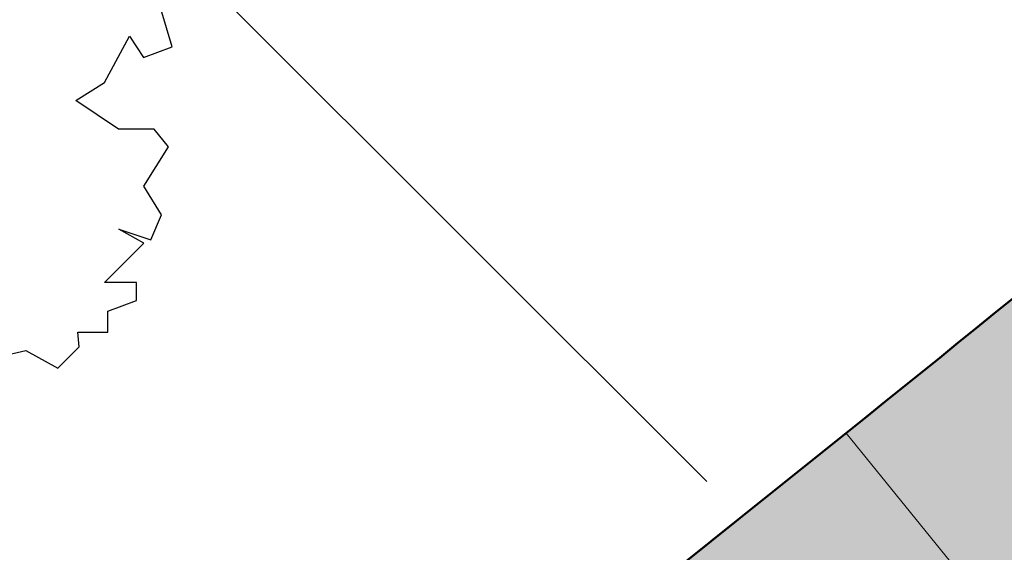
# Model space of a CAD drawing. Header units: metres. Extents: x -3 to 311477, y 0 to 754107.
# Tile 37 of 82: x 155440 to 155457, y 376433 to 376442. Entities that reach past the tile are written whole.
import ezdxf

# ---------------------------------------------------------------- set-up
doc = ezdxf.new("R2010")
doc.units = ezdxf.units.M
doc.linetypes.add('ACAD_ISO05W100', pattern=[33, 24, -3, 0, -3, 0, -3])
doc.linetypes.add('CENTER', pattern=[2, 1.25, -0.25, 0.25, -0.25])
doc.layers.add('Meest waarschijnlijk tracé', color=150, linetype='Continuous', lineweight=18, true_color=0x007fff)
doc.layers.add('Wandelpad', color=30, linetype='ACAD_ISO05W100', lineweight=13, true_color=0xff7f00)
for name, color, linetype, true_color in [('N-KLEUR_talud', 7, 'Continuous', 0xa57500), ('N-XX-GR-KRAP-BEEK-BEGELEIDEND-BOS-G', 7, 'Continuous', 0x296524), ('Onderhoudspad hatch', 7, 'Continuous', 0x964b00), ('Z_ZZZ_WERKGRENS', 5, 'CENTER', 0x0000ff)]:
    doc.layers.add(name, color=color, linetype=linetype, true_color=true_color)
for name, color, linetype, lineweight in [('N-WE-GW-TALUD-GD', 90, 'Continuous', 50), ('N-XX-GW-GROND_STEEN-WERK-A-2000', 7, 'Continuous', 18), ('N-XX-GW-TALUDARCERING-S', 90, 'Continuous', 25), ('N-XX-GW-TALUDARCERING_LANG-G', 90, 'Continuous', 18)]:
    doc.layers.add(name, color=color, linetype=linetype, lineweight=lineweight)
pattern_1 = [(135, (0, 0), (-7.071067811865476, -7.071067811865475), [])]

# ---------------------------------------------------------------- blocks, each defined once
blk = doc.blocks.new('SGR-BOOM_06')
at = {"linetype": 'Continuous', "flags": 128}
blk.add_lwpolyline([(2.697926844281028, 3.519936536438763), (2.530031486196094, 3.938911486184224), (2.197017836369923, 4.064448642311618), (1.94450365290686, 4.524361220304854), (1.273022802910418, 4.692183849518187), (0.8554126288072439, 4.524288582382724), (1.107912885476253, 4.273186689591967), (1.064270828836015, 3.811889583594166), (0.2276521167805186, 3.979701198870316), (0.3518243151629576, 4.315444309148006), (0.1839317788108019, 4.692111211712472), (-0.1504327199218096, 4.608837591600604), (-0.4861730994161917, 4.692066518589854), (-1.154910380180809, 4.649713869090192), (-1.490634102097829, 4.483188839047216), (-1.95193375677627, 4.56504461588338), (-2.538756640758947, 4.105076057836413), (-2.119756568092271, 3.896293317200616), (-1.994180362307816, 3.643818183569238), (-1.575180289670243, 3.435035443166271), (-1.994130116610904, 2.890461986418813), (-2.538667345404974, 2.766231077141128), (-2.915367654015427, 3.099211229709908), (-2.619546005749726, 3.216664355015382), (-2.873110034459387, 3.855299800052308), (-3.627802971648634, 3.434898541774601), (-4.004453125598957, 3.015887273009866), (-3.794266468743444, 2.84803387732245), (-4.004419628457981, 2.513649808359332), (-4.424759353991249, 2.345754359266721), (-4.716801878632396, 2.05367287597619), (-5.01017267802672, 1.214316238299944), (-3.88011881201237, 0.9209648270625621), (-3.712226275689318, 0.5442979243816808), (-4.004271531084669, 0.2931597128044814), (-4.506508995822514, 0.2931262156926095), (-4.602327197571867, 0.5555981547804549), (-5.093368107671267, 0.3763383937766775), (-4.757596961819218, -0.1681847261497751), (-4.925450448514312, -0.3770066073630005), (-4.716628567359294, -0.544860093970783), (-4.88446521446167, -1.006165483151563), (-4.532341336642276, -1.182198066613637), (-4.716561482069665, -1.550699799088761), (-4.424496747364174, -1.591623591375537), (-4.292786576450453, -1.70719043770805), (-4.61907625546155, -2.106831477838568), (-3.920821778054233, -2.682045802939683), (-3.668355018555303, -2.430910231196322), (-3.459575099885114, -1.969602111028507), (-3.627456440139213, -1.760802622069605), (-3.418684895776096, -1.173935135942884), (-3.123882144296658, -1.341782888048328), (-2.788119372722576, -1.760746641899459), (-2.496040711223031, -2.010481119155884), (-2.788049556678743, -2.807529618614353), (-3.418567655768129, -2.931766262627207), (-3.668290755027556, -3.394441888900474), (-3.332530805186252, -3.771097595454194), (-2.831649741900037, -3.896623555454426), (-2.768861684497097, -4.022178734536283), (-2.70607362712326, -4.147733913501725), (-2.328058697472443, -3.728722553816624), (-1.825821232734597, -3.728689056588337), (-1.574691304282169, -3.89653972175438), (-1.698860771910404, -4.27322610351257), (-1.6988383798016, -4.608960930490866), (-1.154284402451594, -4.735848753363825), (-0.6097418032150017, -4.692139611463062), (-0.4855303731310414, -4.944614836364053), (-0.2330665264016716, -4.64980644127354), (0.1012924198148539, -4.483281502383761), (-0.05880460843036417, -4.006538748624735), (0.2691206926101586, -3.89641674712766), (0.7727313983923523, -4.023307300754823), (0.8560217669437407, -4.608790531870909), (1.149445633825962, -4.565098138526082), (1.441519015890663, -4.735675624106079), (2.070647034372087, -4.232031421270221), (2.365446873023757, -4.356206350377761), (2.321760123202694, -4.14739857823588), (2.657483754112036, -3.979508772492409), (2.406348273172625, -3.728406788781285), (2.112915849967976, -3.643810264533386), (2.574182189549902, -3.226158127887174), (2.615108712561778, -2.975036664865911), (3.159645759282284, -2.848076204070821), (3.537702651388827, -3.058226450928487), (3.787439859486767, -2.807091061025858), (3.770391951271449, -2.632754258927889), (4.123163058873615, -2.632730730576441), (4.123146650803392, -2.386717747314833), (4.458873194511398, -2.262500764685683), (4.458859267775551, -2.05369007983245), (4.082181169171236, -2.05371520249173), (4.543444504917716, -1.591025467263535), (4.250006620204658, -1.424542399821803), (4.626693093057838, -1.550076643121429), (4.752232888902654, -1.256641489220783), (4.54339981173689, -0.9209205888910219), (4.835431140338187, -0.4609716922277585), (4.667549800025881, -0.2521722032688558), (4.249928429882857, -0.2522000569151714), (3.746303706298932, 0.08486595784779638), (4.082024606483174, 0.2936990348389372), (4.375415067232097, 0.8382641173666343), (4.543299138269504, 0.5885213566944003), (4.876296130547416, 0.7127381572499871), (4.667437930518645, 1.425137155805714), (4.711079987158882, 1.886434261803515), (4.499534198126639, 1.969671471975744), (4.163754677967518, 2.639753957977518), (3.828442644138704, 3.012677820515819), (3.373874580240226, 2.603955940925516), (3.662895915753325, 2.430909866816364), (3.914056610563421, 1.801765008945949), (3.537384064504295, 1.718488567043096), (3.327180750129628, 2.136095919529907), (2.991451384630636, 2.054186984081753), (2.657064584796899, 2.305283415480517), (2.238064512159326, 2.514066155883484), (2.446864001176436, 2.681947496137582), (2.321287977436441, 2.931693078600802), (2.530081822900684, 3.184190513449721), (2.865825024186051, 3.05865353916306), (3.159240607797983, 3.226540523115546)], close=True, dxfattribs=at)
blk.add_circle((0, 0), 0.15)
blk = doc.blocks.new('*U27')
at = {"layer": 'N-XX-GW-TALUDARCERING_LANG-G'}
blk.add_line((155456.913862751, 376431.5416513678), (155454.3955293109, 376434.6415274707), dxfattribs=at)

msp = doc.modelspace()

# ---------------------------------------------------------------- hatches: boundary and pattern name
at = {"layer": 'N-KLEUR_talud'}
h = msp.add_hatch(color=256, dxfattribs=at)
h.dxf.hatch_style = 1
edge = h.paths.add_edge_path()
edge.add_line((155678.8771100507, 377006.8022137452), (155680.0307593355, 377006.9643198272))
edge.add_arc((155680.1699082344, 377005.9740483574), 0.9999999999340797, 14.194605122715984, 97.99859969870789, ccw=False)
edge.add_line((155681.1393766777, 377006.2192644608), (155690.554282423, 376956.8090728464))
edge.add_line((155690.554282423, 376956.8090728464), (155696.311350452, 376886.1581083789))
edge.add_arc((155742.159387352, 376889.89408381), 46.00000000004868, 184.6585141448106, 256.605943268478)
edge.add_line((155731.5036255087, 376845.1452878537), (155739.7710216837, 376843.1766224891))
edge.add_arc((155738.1494927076, 376836.3670231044), 6.999999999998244, -19.176685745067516, 76.60594326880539, ccw=False)
edge.add_line((155744.761063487, 376834.0676467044), (155696.642994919, 376695.7101267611))
edge.add_arc((155692.65442192, 376696.7931907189), 4.133006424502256, 313.34904811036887, 344.80812501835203, ccw=False)
edge.add_line((155695.4914874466, 376693.7877288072), (155661.9274777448, 376660.807904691))
edge.add_arc((155451.1918649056, 376878.1575387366), 302.738107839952, 302.42176025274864, 314.1148366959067, ccw=False)
edge.add_arc((155623.3907087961, 376606.4980496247), 18.90251191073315, 121.53574325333, 135.922123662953)
edge.add_line((155609.8112395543, 376619.6473070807), (155601.3636035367, 376611.6669546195))
edge.add_arc((155618.3262962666, 376596.7791274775), 22.5694559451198, 138.7272013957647, 161.9893209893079)
edge.add_arc((155413.485087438, 376661.9305525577), 192.383681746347, 312.7432122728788, 342.39936066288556, ccw=False)
edge.add_line((155544.0585369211, 376520.643414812), (155492.3294542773, 376467.9552593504))
edge.add_arc((155096.6999878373, 376880.1992206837), 571.3735716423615, 308.5135574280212, 313.8218373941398, ccw=False)
edge.add_arc((155373.5493513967, 376530.5538468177), 125.4005444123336, 273.6379186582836, 309.0163028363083, ccw=False)
edge.add_arc((155370.2357413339, 376605.9787292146), 200.8891375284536, 242.1821668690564, 273.21613018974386, ccw=False)
edge.add_arc((155268.2279784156, 376414.7349594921), 15.88666606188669, 58.67035883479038, 129.0237074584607)
edge.add_line((155258.2250678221, 376427.0770799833), (155199.0966051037, 376387.1480177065))
edge.add_arc((155242.6912690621, 376334.3626160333), 68.4601588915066, 129.5527846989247, 162.229872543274)
edge.add_line((155177.4974371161, 376355.2565776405), (155153.4365502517, 376273.8441122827))
edge.add_arc((154965.6864591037, 376329.997300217), 195.967541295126, 301.7526252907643, 343.34887825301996, ccw=False)
edge.add_line((155068.8149433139, 376163.3605906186), (155066.5597224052, 376159.446050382))
edge.add_line((155066.5597224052, 376159.446050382), (155069.2360377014, 376155.2214618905))
edge.add_line((155069.2360377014, 376155.2214618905), (155074.1061068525, 376155.0084399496))
edge.add_arc((154959.0471248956, 376336.6301090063), 214.9999999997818, 302.3546309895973, 342.2544231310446)
edge.add_line((155163.8172812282, 376271.1000924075), (155184.8118277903, 376336.7044795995))
edge.add_arc((155327.6747275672, 376290.9858633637), 150.0000000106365, 150.3212814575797, 162.2544231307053, ccw=False)
edge.add_arc((155219.0727921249, 376352.8778630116), 25.00000000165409, 123.6672926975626, 150.3212814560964, ccw=False)
edge.add_line((155205.2135567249, 376373.6846310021), (155267.6507643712, 376415.2735966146))
edge.add_arc((155268.4823184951, 376414.0251905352), 1.49999999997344, 64.08793020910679, 123.66729269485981, ccw=False)
edge.add_arc((155369.6457991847, 376622.2515101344), 229.9999999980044, 244.0879302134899, 270.6835686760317)
edge.add_arc((155370.6002184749, 376542.2572030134), 149.9999994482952, 270.6835686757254, 308.9849282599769)
edge.add_arc((155213.3212327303, 376736.5850726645), 400.0000000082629, 308.9849283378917, 314.1073559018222)
edge.add_line((155491.7232276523, 376449.3702937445), (155552.1620250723, 376507.9546111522))
edge.add_arc((155360.7606535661, 376705.4147716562), 275.0000000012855, 314.107355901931, 337.0479878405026)
edge.add_arc((155615.3706423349, 376597.5908243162), 1.500000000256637, 134.8590385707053, 157.0479878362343, ccw=False)
edge.add_line((155614.31259485, 376598.6540907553), (155623.1547284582, 376607.4528234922))
edge.add_arc((155624.2127759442, 376606.3895570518), 1.50000000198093, 123.5967084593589, 134.859038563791, ccw=False)
edge.add_arc((155429.7124659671, 376899.1725473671), 349.9999999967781, 303.596708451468, 314.2512896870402)
edge.add_line((155673.9447700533, 376648.4723646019), (155707.6496021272, 376681.3076370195))
edge.add_arc((155691.948954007, 376697.4240773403), 22.50000000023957, 314.2512896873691, 339.9411792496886)
edge.add_line((155713.084126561, 376689.7069223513), (155765.2685410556, 376832.6257320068))
edge.add_arc((155776.3527648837, 376828.5785129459), 11.80000000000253, 85.23463052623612, 159.9411792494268, ccw=False)
edge.add_line((155777.3330561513, 376840.3377233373), (155814.3700082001, 376837.2501860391))
edge.add_line((155814.3700082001, 376837.2501860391), (155815.1336763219, 376842.1915230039))
edge.add_line((155815.1336763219, 376842.1915230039), (155775.4716642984, 376857.3909752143))
edge.add_line((155775.4716642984, 376857.3909752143), (155737.0020738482, 376866.3478288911))
edge.add_arc((155742.1724118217, 376888.7591564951), 22.99999999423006, 181.3286841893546, 257.0090408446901, ccw=False)
edge.add_arc((154973.3791759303, 376870.927710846), 746.0000000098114, 1.328684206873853, 6.728910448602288)
edge.add_line((155714.2404691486, 376958.3379174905), (155707.0028552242, 377019.6816462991))
edge.add_arc((155682.1750638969, 377016.7523498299), 25.0000000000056, 6.728910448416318, 97.96179206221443)
edge.add_line((155678.7122462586, 377041.5113662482), (155674.0907466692, 377040.8649992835))
edge.add_line((155674.0907466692, 377040.8649992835), (155678.8771100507, 377006.8022137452))
at = {"layer": 'N-XX-GW-GROND_STEEN-WERK-A-2000'}
h = msp.add_hatch(dxfattribs=at)
h.set_pattern_fill('AGW-WERK_ONTGRAVEN', color=256, scale=2, pattern_type=2)
h.set_pattern_definition(pattern_1)
edge = h.paths.add_edge_path()
edge.add_arc((155473.3483427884, 376514.3165971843), 10.7264412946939, 289.0084695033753, 363.5764948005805)
edge.add_arc((155518.4271459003, 376517.1341490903), 34.44032844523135, 154.7813611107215, 183.5764948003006, ccw=False)
edge.add_line((155487.2693770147, 376531.8082644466), (155472.9738627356, 376546.5380921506))
edge.add_line((155472.9738627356, 376546.5380921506), (155432.7088316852, 376506.3796827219))
edge.add_line((155432.7088316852, 376506.3796827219), (155431.142, 376504.817))
edge.add_line((155431.142, 376504.817), (155415.705, 376492.02))
edge.add_line((155415.705, 376492.02), (155408.322, 376488.153))
edge.add_line((155408.322, 376488.153), (155399.351, 376484.7))
edge.add_line((155399.351, 376484.7), (155390.322, 376481.698))
edge.add_line((155390.322, 376481.698), (155375.956, 376477.783))
edge.add_line((155375.956, 376477.783), (155364.744, 376476.34))
edge.add_line((155364.744, 376476.34), (155357.844, 376475.947))
edge.add_line((155357.844, 376475.947), (155350.296, 376476.333))
edge.add_line((155350.296, 376476.333), (155334.73, 376478.799))
edge.add_line((155334.73, 376478.799), (155324.243, 376480.901))
edge.add_line((155324.243, 376480.901), (155303.4450746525, 376489.8896392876))
edge.add_arc((155267.8652399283, 376491.1127819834), 35.60085275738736, 311.8564058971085, 358.03109466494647, ccw=False)
edge.add_arc((155300.104451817, 376461.5328538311), 9.020208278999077, 160.1444041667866, 226.8081318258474)
edge.add_arc((155324.1164738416, 376489.0341036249), 45.5243497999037, 228.4655429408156, 273.2066968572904)
edge.add_arc((155327.7164284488, 376478.0770410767), 34.51208686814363, 268.2509028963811, 291.436423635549)
edge.add_arc((155312.4886790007, 376525.7989349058), 84.56113373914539, 289.2225997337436, 297.9830177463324)
edge.add_arc((155365.6205313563, 376425.8009630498), 28.67573353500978, 69.99366024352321, 117.98301774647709, ccw=False)
edge.add_arc((155359.7757114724, 376409.7479793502), 45.7596500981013, 45.21578424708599, 69.99366024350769, ccw=False)
edge.add_arc((155404.8490633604, 376455.1621219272), 18.22512462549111, 225.2157842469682, 275.2739014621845)
edge.add_arc((155400.3654116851, 376503.7349640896), 67.00446582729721, 275.2739014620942, 307.3593679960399)
edge.add_arc((155430.9267580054, 376463.7035785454), 16.6407118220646, 307.3593679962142, 381.4354375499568)
edge.add_arc((155466.9152331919, 376477.8329914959), 22.0220694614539, 157.8933696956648, 201.4354375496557, ccw=False)
edge.add_arc((155466.9152331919, 376477.8329914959), 22.02206946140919, 106.77848185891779, 157.8933696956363, ccw=False)
edge.add_arc((155333.6337945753, 376919.8823447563), 439.6830015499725, 286.7784818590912, 289.0084695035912)
h = msp.add_hatch(dxfattribs=at)
h.set_pattern_fill('AGW-WERK_ONTGRAVEN', color=256, scale=2, pattern_type=2)
h.set_pattern_definition(pattern_1)
edge = h.paths.add_edge_path()
edge.add_line((155475.3024324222, 376453.4886235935), (155476.2991068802, 376454.4111917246))
edge.add_line((155476.2991068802, 376454.4111917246), (155477.367596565, 376455.4001905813))
edge.add_line((155477.367596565, 376455.4001905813), (155478.218445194, 376456.2248687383))
edge.add_line((155478.218445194, 376456.2248687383), (155478.7703013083, 376456.7624908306))
edge.add_line((155478.7703013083, 376456.7624908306), (155480.1114383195, 376458.0452123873))
edge.add_line((155480.1114383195, 376458.0452123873), (155481.2215808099, 376459.132908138))
edge.add_line((155481.2215808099, 376459.132908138), (155481.4297174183, 376459.325303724))
edge.add_line((155481.4297174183, 376459.325303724), (155481.7690393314, 376459.6395807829))
edge.add_line((155481.7690393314, 376459.6395807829), (155482.4308169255, 376460.2567647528))
edge.add_line((155482.4308169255, 376460.2567647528), (155483.7876419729, 376461.5263510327))
edge.add_line((155483.7876419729, 376461.5263510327), (155485.1185742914, 376462.7407440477))
edge.add_line((155485.1185742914, 376462.7407440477), (155486.4007999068, 376463.9108441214))
edge.add_line((155486.4007999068, 376463.9108441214), (155487.7312123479, 376465.1101449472))
edge.add_line((155487.7312123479, 376465.1101449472), (155488.7777577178, 376466.0877226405))
edge.add_line((155488.7777577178, 376466.0877226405), (155489.0090916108, 376466.30035748))
edge.add_line((155489.0090916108, 376466.30035748), (155490.2533757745, 376467.4482574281))
edge.add_line((155490.2533757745, 376467.4482574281), (155491.595887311, 376468.7120472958))
edge.add_line((155491.595887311, 376468.7120472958), (155492.9854977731, 376470.0110947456))
edge.add_line((155492.9854977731, 376470.0110947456), (155494.1512061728, 376471.156210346))
edge.add_line((155494.1512061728, 376471.156210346), (155495.2945564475, 376472.252355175))
edge.add_line((155495.2945564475, 376472.252355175), (155496.0208456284, 376472.9830687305))
edge.add_line((155496.0208456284, 376472.9830687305), (155496.672486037, 376473.6354898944))
edge.add_line((155496.672486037, 376473.6354898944), (155498.105902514, 376475.0501632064))
edge.add_line((155498.105902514, 376475.0501632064), (155499.1565330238, 376476.1531809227))
edge.add_line((155499.1565330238, 376476.1531809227), (155500.1789001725, 376477.2182545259))
edge.add_line((155500.1789001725, 376477.2182545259), (155501.6025008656, 376478.7101564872))
edge.add_line((155501.6025008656, 376478.7101564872), (155503.0086862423, 376480.1417419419))
edge.add_line((155503.0086862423, 376480.1417419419), (155504.0813028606, 376481.233258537))
edge.add_line((155504.0813028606, 376481.233258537), (155505.0495527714, 376482.1982783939))
edge.add_line((155505.0495527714, 376482.1982783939), (155506.5817995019, 376483.7339791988))
edge.add_line((155506.5817995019, 376483.7339791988), (155508.1752685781, 376485.3051705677))
edge.add_line((155508.1752685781, 376485.3051705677), (155509.0881880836, 376486.2286214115))
edge.add_line((155509.0881880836, 376486.2286214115), (155509.9507965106, 376487.1467427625))
edge.add_line((155509.9507965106, 376487.1467427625), (155510.0473052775, 376487.2480293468))
edge.add_line((155510.0473052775, 376487.2480293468), (155511.5223877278, 376488.7977376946))
edge.add_line((155511.5223877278, 376488.7977376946), (155513.1701711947, 376490.4737139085))
edge.add_line((155513.1701711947, 376490.4737139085), (155514.0155892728, 376491.3059843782))
edge.add_line((155514.0155892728, 376491.3059843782), (155514.8110031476, 376492.1375432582))
edge.add_line((155514.8110031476, 376492.1375432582), (155516.482931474, 376493.8409089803))
edge.add_line((155516.482931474, 376493.8409089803), (155517.0248469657, 376494.4173274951))
edge.add_line((155517.0248469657, 376494.4173274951), (155518.1790106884, 376495.6278792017))
edge.add_line((155518.1790106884, 376495.6278792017), (155518.9314156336, 376496.3952885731))
edge.add_line((155518.9314156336, 376496.3952885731), (155519.664005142, 376497.1357764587))
edge.add_line((155519.664005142, 376497.1357764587), (155520.2977251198, 376497.7764788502))
edge.add_line((155520.2977251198, 376497.7764788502), (155490.2745107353, 376528.7118314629))
edge.add_arc((155518.4271459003, 376517.1341490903), 30.44032844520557, 157.6452393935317, 183.5764948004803)
edge.add_arc((155473.3483427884, 376514.3165971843), 14.72644129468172, -70.99153049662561, 3.5764948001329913, ccw=False)
edge.add_arc((155333.6337945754, 376919.882344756), 443.6830015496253, 286.77848185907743, 289.00846950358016, ccw=False)
edge.add_arc((155466.9152331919, 376477.832991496), 18.0220694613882, 106.7784818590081, 166.8517421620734)
edge.add_arc((155466.9152331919, 376477.8329914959), 18.02206946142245, 166.8517421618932, 201.4354375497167)
edge.add_arc((155430.9267580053, 376463.7035785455), 20.64071182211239, -52.64063200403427, 21.435437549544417, ccw=False)
edge.add_arc((155400.365411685, 376503.7349640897), 71.00446582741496, 275.2739014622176, 307.35936799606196, ccw=False)
edge.add_arc((155404.8490633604, 376455.1621219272), 22.22512462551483, 225.2157842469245, 275.2739014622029, ccw=False)
edge.add_arc((155359.7757114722, 376409.7479793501), 41.75965009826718, 45.21578424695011, 69.99366024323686)
edge.add_arc((155365.6205313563, 376425.8009630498), 24.67573353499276, 69.9936602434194, 117.9830177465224)
edge.add_arc((155312.4886790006, 376525.7989349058), 88.56113373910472, 289.2718076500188, 297.9830177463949, ccw=False)
edge.add_arc((155327.7164284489, 376478.0770410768), 38.51208686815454, 268.51004300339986, 291.31961959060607, ccw=False)
edge.add_arc((155324.1164738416, 376489.0341036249), 49.52434979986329, 232.312332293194, 273.00772697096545, ccw=False)
edge.add_line((155293.8394296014, 376449.8427548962), (155284.0345859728, 376426.105047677))
edge.add_line((155284.0345859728, 376426.105047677), (155283.6917999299, 376425.2751563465))
edge.add_line((155283.6917999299, 376425.2751563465), (155285.132586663, 376424.6256977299))
edge.add_line((155285.132586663, 376424.6256977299), (155285.8636740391, 376424.3021797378))
edge.add_line((155285.8636740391, 376424.3021797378), (155286.196914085, 376424.1599783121))
edge.add_line((155286.196914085, 376424.1599783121), (155286.6229304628, 376423.979153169))
edge.add_line((155286.6229304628, 376423.979153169), (155286.8501473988, 376423.883210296))
edge.add_line((155286.8501473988, 376423.883210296), (155290.3095820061, 376422.4496943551))
edge.add_line((155290.3095820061, 376422.4496943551), (155290.5271518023, 376422.3604034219))
edge.add_line((155290.5271518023, 376422.3604034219), (155292.9602931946, 376421.3910987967))
edge.add_line((155292.9602931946, 376421.3910987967), (155294.022161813, 376420.98280737))
edge.add_line((155294.022161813, 376420.98280737), (155295.0852622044, 376420.579977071))
edge.add_line((155295.0852622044, 376420.579977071), (155296.1980194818, 376420.1422824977))
edge.add_line((155296.1980194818, 376420.1422824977), (155297.7430075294, 376419.531744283))
edge.add_line((155297.7430075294, 376419.531744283), (155299.0370647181, 376419.0281714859))
edge.add_line((155299.0370647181, 376419.0281714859), (155299.6128641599, 376418.8085184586))
edge.add_line((155299.6128641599, 376418.8085184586), (155299.8114006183, 376418.7337033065))
edge.add_line((155299.8114006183, 376418.7337033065), (155300.219393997, 376418.5830921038))
edge.add_line((155300.219393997, 376418.5830921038), (155301.4817170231, 376418.1196688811))
edge.add_line((155301.4817170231, 376418.1196688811), (155303.6175456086, 376417.356058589))
edge.add_line((155303.6175456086, 376417.356058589), (155304.4509651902, 376417.0650927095))
edge.add_line((155304.4509651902, 376417.0650927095), (155305.2521469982, 376416.7895330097))
edge.add_line((155305.2521469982, 376416.7895330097), (155307.0631323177, 376416.1759205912))
edge.add_line((155307.0631323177, 376416.1759205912), (155309.0481568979, 376415.5279618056))
edge.add_line((155309.0481568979, 376415.5279618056), (155309.0968829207, 376415.5123233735))
edge.add_line((155309.0968829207, 376415.5123233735), (155312.5131019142, 376414.4159403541))
edge.add_line((155312.5131019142, 376414.4159403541), (155312.8611976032, 376414.3086249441))
edge.add_line((155312.8611976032, 376414.3086249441), (155313.5760220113, 376414.090173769))
edge.add_line((155313.5760220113, 376414.090173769), (155313.7371759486, 376414.044663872))
edge.add_line((155313.7371759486, 376414.044663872), (155314.1876612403, 376413.9140713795))
edge.add_line((155314.1876612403, 376413.9140713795), (155316.7153891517, 376413.2258094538))
edge.add_line((155316.7153891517, 376413.2258094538), (155318.4108928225, 376412.7919522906))
edge.add_line((155318.4108928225, 376412.7919522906), (155319.8365457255, 376412.4341387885))
edge.add_line((155319.8365457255, 376412.4341387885), (155320.5992025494, 376412.2529137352))
edge.add_line((155320.5992025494, 376412.2529137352), (155321.5766023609, 376412.0242544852))
edge.add_line((155321.5766023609, 376412.0242544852), (155322.5496695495, 376411.8014216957))
edge.add_line((155322.5496695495, 376411.8014216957), (155323.0941055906, 376411.6788349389))
edge.add_line((155323.0941055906, 376411.6788349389), (155324.4985844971, 376411.3413805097))
edge.add_line((155324.4985844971, 376411.3413805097), (155325.8455902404, 376411.019827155))
edge.add_line((155325.8455902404, 376411.019827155), (155327.7613445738, 376410.5865043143))
edge.add_line((155327.7613445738, 376410.5865043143), (155328.4033487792, 376410.4428922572))
edge.add_line((155328.4033487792, 376410.4428922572), (155330.7259070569, 376409.9505653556))
edge.add_line((155330.7259070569, 376409.9505653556), (155331.6394163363, 376409.7709773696))
edge.add_line((155331.6394163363, 376409.7709773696), (155332.3292244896, 376409.6355573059))
edge.add_line((155332.3292244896, 376409.6355573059), (155332.4358414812, 376409.6148725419))
edge.add_line((155332.4358414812, 376409.6148725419), (155336.2791759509, 376408.9541334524))
edge.add_line((155336.2791759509, 376408.9541334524), (155336.3752374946, 376408.9386832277))
edge.add_line((155336.3752374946, 376408.9386832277), (155337.1237011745, 376408.8196277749))
edge.add_line((155337.1237011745, 376408.8196277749), (155337.25277089, 376408.8000995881))
edge.add_line((155337.25277089, 376408.8000995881), (155339.9831304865, 376408.4081944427))
edge.add_line((155339.9831304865, 376408.4081944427), (155340.2451833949, 376408.3723987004))
edge.add_line((155340.2451833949, 376408.3723987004), (155341.8179201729, 376408.1652490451))
edge.add_line((155341.8179201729, 376408.1652490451), (155342.6994317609, 376408.0399421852))
edge.add_line((155342.6994317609, 376408.0399421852), (155344.2184817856, 376407.8407255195))
edge.add_line((155344.2184817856, 376407.8407255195), (155346.5066954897, 376407.5648728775))
edge.add_line((155346.5066954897, 376407.5648728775), (155347.9971541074, 376407.3990792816))
edge.add_line((155347.9971541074, 376407.3990792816), (155348.2006229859, 376407.3752014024))
edge.add_line((155348.2006229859, 376407.3752014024), (155349.2990605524, 376407.2501198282))
edge.add_line((155349.2990605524, 376407.2501198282), (155351.1970481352, 376407.0623481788))
edge.add_line((155351.1970481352, 376407.0623481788), (155352.1908992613, 376406.9788747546))
edge.add_line((155352.1908992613, 376406.9788747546), (155353.139628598, 376406.9033567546))
edge.add_line((155353.139628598, 376406.9033567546), (155355.8905761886, 376406.6784398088))
edge.add_line((155355.8905761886, 376406.6784398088), (155356.1888335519, 376406.6619940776))
edge.add_line((155356.1888335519, 376406.6619940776), (155358.1575255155, 376406.5644819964))
edge.add_line((155358.1575255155, 376406.5644819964), (155358.6620632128, 376406.5460164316))
edge.add_line((155358.6620632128, 376406.5460164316), (155360.5331543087, 376406.4806814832))
edge.add_line((155360.5331543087, 376406.4806814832), (155363.0606722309, 376406.3716055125))
edge.add_line((155363.0606722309, 376406.3716055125), (155364.2026194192, 376406.3322800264))
edge.add_line((155364.2026194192, 376406.3322800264), (155365.2828427, 376406.3045924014))
edge.add_line((155365.2828427, 376406.3045924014), (155367.8534345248, 376406.2548446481))
edge.add_line((155367.8534345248, 376406.2548446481), (155368.0478374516, 376406.252057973))
edge.add_line((155368.0478374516, 376406.252057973), (155368.2122319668, 376406.2498403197))
edge.add_line((155368.2122319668, 376406.2498403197), (155369.978462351, 376406.2507953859))
edge.add_line((155369.978462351, 376406.2507953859), (155372.2229324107, 376406.2499792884))
edge.add_line((155372.2229324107, 376406.2499792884), (155372.5263598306, 376406.2519625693))
edge.add_line((155372.5263598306, 376406.2519625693), (155374.5910528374, 376406.2636110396))
edge.add_line((155374.5910528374, 376406.2636110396), (155375.3590324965, 376406.2755393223))
edge.add_line((155375.3590324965, 376406.2755393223), (155376.9241693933, 376406.3275975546))
edge.add_line((155376.9241693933, 376406.3275975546), (155377.2602995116, 376406.3358001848))
edge.add_line((155377.2602995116, 376406.3358001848), (155378.4948277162, 376406.373220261))
edge.add_line((155378.4948277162, 376406.373220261), (155379.1311798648, 376406.3955231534))
edge.add_line((155379.1311798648, 376406.3955231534), (155381.206100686, 376406.4957674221))
edge.add_line((155381.206100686, 376406.4957674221), (155381.6311977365, 376406.5118415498))
edge.add_line((155381.6311977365, 376406.5118415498), (155383.683653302, 376406.60683841))
edge.add_line((155383.683653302, 376406.60683841), (155384.7701067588, 376406.6775530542))
edge.add_line((155384.7701067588, 376406.6775530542), (155385.3737083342, 376406.721977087))
edge.add_line((155385.3737083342, 376406.721977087), (155386.3303791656, 376406.8217532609))
edge.add_line((155386.3303791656, 376406.8217532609), (155387.8964650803, 376407.0000926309))
edge.add_line((155387.8964650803, 376407.0000926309), (155388.2362773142, 376407.0433608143))
edge.add_line((155388.2362773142, 376407.0433608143), (155389.4183608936, 376407.1922788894))
edge.add_line((155389.4183608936, 376407.1922788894), (155391.009521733, 376407.4341025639))
edge.add_line((155391.009521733, 376407.4341025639), (155392.781762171, 376407.7191450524))
edge.add_line((155392.781762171, 376407.7191450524), (155393.3581465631, 376407.8017676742))
edge.add_line((155393.3581465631, 376407.8017676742), (155394.1146592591, 376407.9231971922))
edge.add_line((155394.1146592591, 376407.9231971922), (155395.3252670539, 376408.1298922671))
edge.add_line((155395.3252670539, 376408.1298922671), (155396.5320338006, 376408.3536238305))
edge.add_line((155396.5320338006, 376408.3536238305), (155397.3417459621, 376408.5068808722))
edge.add_line((155397.3417459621, 376408.5068808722), (155400.2868796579, 376409.1214626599))
edge.add_line((155400.2868796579, 376409.1214626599), (155400.9518488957, 376409.2731303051))
edge.add_line((155400.9518488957, 376409.2731303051), (155401.8846612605, 376409.4866036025))
edge.add_line((155401.8846612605, 376409.4866036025), (155403.3474365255, 376409.8419881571))
edge.add_line((155403.3474365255, 376409.8419881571), (155404.2092967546, 376410.0601876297))
edge.add_line((155404.2092967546, 376410.0601876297), (155404.6083224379, 376410.1636754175))
edge.add_line((155404.6083224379, 376410.1636754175), (155406.3473574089, 376410.6785402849))
edge.add_line((155406.3473574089, 376410.6785402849), (155408.1577637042, 376411.2241337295))
edge.add_line((155408.1577637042, 376411.2241337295), (155409.3882009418, 376411.582626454))
edge.add_line((155409.3882009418, 376411.582626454), (155410.959489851, 376412.0271434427))
edge.add_line((155410.959489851, 376412.0271434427), (155411.6634501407, 376412.2366366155))
edge.add_line((155411.6634501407, 376412.2366366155), (155412.4133383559, 376412.4384025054))
edge.add_line((155412.4133383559, 376412.4384025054), (155412.9459337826, 376412.5784375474))
edge.add_line((155412.9459337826, 376412.5784375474), (155413.8547186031, 376412.8196889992))
edge.add_line((155413.8547186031, 376412.8196889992), (155415.1458331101, 376413.1795660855))
edge.add_line((155415.1458331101, 376413.1795660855), (155415.4576312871, 376413.2549333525))
edge.add_line((155415.4576312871, 376413.2549333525), (155415.5846125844, 376413.2858021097))
edge.add_line((155415.5846125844, 376413.2858021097), (155416.9795726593, 376413.6748006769))
edge.add_line((155416.9795726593, 376413.6748006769), (155418.4781245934, 376414.1652387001))
edge.add_line((155418.4781245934, 376414.1652387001), (155418.5653859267, 376414.1943605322))
edge.add_line((155418.5653859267, 376414.1943605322), (155420.1539802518, 376414.9312465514))
edge.add_line((155420.1539802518, 376414.9312465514), (155421.3358017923, 376415.5077079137))
edge.add_line((155421.3358017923, 376415.5077079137), (155421.5251909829, 376415.6017192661))
edge.add_line((155421.5251909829, 376415.6017192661), (155421.7475246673, 376415.7125538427))
edge.add_line((155421.7475246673, 376415.7125538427), (155424.122090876, 376416.9956216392))
edge.add_line((155424.122090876, 376416.9956216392), (155424.5262949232, 376417.2170726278))
edge.add_line((155424.5262949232, 376417.2170726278), (155424.8194199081, 376417.3632676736))
edge.add_line((155424.8194199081, 376417.3632676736), (155425.4896084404, 376417.6816157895))
edge.add_line((155425.4896084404, 376417.6816157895), (155426.944855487, 376418.3728872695))
edge.add_line((155426.944855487, 376418.3728872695), (155427.9165573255, 376418.8437485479))
edge.add_line((155427.9165573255, 376418.8437485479), (155429.0062823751, 376419.401377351))
edge.add_line((155429.0062823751, 376419.401377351), (155429.6422284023, 376419.7058068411))
edge.add_line((155429.6422284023, 376419.7058068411), (155429.757762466, 376419.7615500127))
edge.add_line((155429.757762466, 376419.7615500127), (155430.9685437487, 376420.3410748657))
edge.add_line((155430.9685437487, 376420.3410748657), (155432.5545758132, 376421.1789118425))
edge.add_line((155432.5545758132, 376421.1789118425), (155433.5188649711, 376421.705345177))
edge.add_line((155433.5188649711, 376421.705345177), (155434.7342597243, 376422.3736088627))
edge.add_line((155434.7342597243, 376422.3736088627), (155435.3038654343, 376422.685281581))
edge.add_line((155435.3038654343, 376422.685281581), (155437.6328708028, 376423.9857965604))
edge.add_line((155437.6328708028, 376423.9857965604), (155438.0293317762, 376424.212078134))
edge.add_line((155438.0293317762, 376424.212078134), (155438.0378822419, 376424.2168597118))
edge.add_line((155438.0378822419, 376424.2168597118), (155439.7513679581, 376425.1916686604))
edge.add_line((155439.7513679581, 376425.1916686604), (155440.7284613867, 376425.8229155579))
edge.add_line((155440.7284613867, 376425.8229155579), (155442.5061408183, 376427.0027557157))
edge.add_line((155442.5061408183, 376427.0027557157), (155443.3454479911, 376427.5460860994))
edge.add_line((155443.3454479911, 376427.5460860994), (155445.2449657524, 376428.8095269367))
edge.add_line((155445.2449657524, 376428.8095269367), (155445.2828700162, 376428.8355795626))
edge.add_line((155445.2828700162, 376428.8355795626), (155445.9425612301, 376429.2945923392))
edge.add_line((155445.9425612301, 376429.2945923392), (155446.9818552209, 376430.0455478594))
edge.add_line((155446.9818552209, 376430.0455478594), (155447.8868754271, 376430.7215351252))
edge.add_line((155447.8868754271, 376430.7215351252), (155448.4632215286, 376431.1511022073))
edge.add_line((155448.4632215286, 376431.1511022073), (155449.1782856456, 376431.7014460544))
edge.add_line((155449.1782856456, 376431.7014460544), (155450.4625666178, 376432.6948976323))
edge.add_line((155450.4625666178, 376432.6948976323), (155450.9453807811, 376433.0542063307))
edge.add_line((155450.9453807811, 376433.0542063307), (155451.4032212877, 376433.3985277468))
edge.add_line((155451.4032212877, 376433.3985277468), (155452.5459515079, 376434.2299276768))
edge.add_line((155452.5459515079, 376434.2299276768), (155453.0629539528, 376434.6099681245))
edge.add_line((155453.0629539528, 376434.6099681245), (155453.4577834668, 376434.9134577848))
edge.add_line((155453.4577834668, 376434.9134577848), (155455.1593276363, 376436.2486934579))
edge.add_line((155455.1593276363, 376436.2486934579), (155455.597720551, 376436.5949735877))
edge.add_line((155455.597720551, 376436.5949735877), (155455.9178865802, 376436.8419716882))
edge.add_line((155455.9178865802, 376436.8419716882), (155455.94982211, 376436.8667008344))
edge.add_line((155455.94982211, 376436.8667008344), (155458.2788380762, 376438.6859358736))
edge.add_line((155458.2788380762, 376438.6859358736), (155459.7615899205, 376439.9222487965))
edge.add_line((155459.7615899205, 376439.9222487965), (155459.889443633, 376440.0293672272))
edge.add_line((155459.889443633, 376440.0293672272), (155460.9629684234, 376440.9549842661))
edge.add_line((155460.9629684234, 376440.9549842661), (155463.5090039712, 376443.1019518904))
edge.add_line((155463.5090039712, 376443.1019518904), (155463.5173152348, 376443.1091364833))
edge.add_line((155463.5173152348, 376443.1091364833), (155465.6074401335, 376444.9244393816))
edge.add_line((155465.6074401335, 376444.9244393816), (155466.0922542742, 376445.3398585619))
edge.add_line((155466.0922542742, 376445.3398585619), (155466.6477073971, 376445.8277084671))
edge.add_line((155466.6477073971, 376445.8277084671), (155467.199777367, 376446.3150266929))
edge.add_line((155467.199777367, 376446.3150266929), (155467.2319264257, 376446.3434630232))
edge.add_line((155467.2319264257, 376446.3434630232), (155468.6504949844, 376447.603691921))
edge.add_line((155468.6504949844, 376447.603691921), (155469.0796624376, 376447.9714401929))
edge.add_line((155469.0796624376, 376447.9714401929), (155470.4438805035, 376449.1416088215))
edge.add_line((155470.4438805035, 376449.1416088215), (155470.9431416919, 376449.582013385))
edge.add_line((155470.9431416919, 376449.582013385), (155471.231779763, 376449.8395086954))
edge.add_line((155471.231779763, 376449.8395086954), (155472.1061604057, 376450.611086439))
edge.add_line((155472.1061604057, 376450.611086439), (155473.7646989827, 376452.126721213))
edge.add_line((155473.7646989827, 376452.126721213), (155474.4189905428, 376452.7057703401))
edge.add_line((155474.4189905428, 376452.7057703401), (155474.6079805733, 376452.8735225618))
edge.add_line((155474.6079805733, 376452.8735225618), (155475.3024324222, 376453.4886235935))

# ---------------------------------------------------------------- linework, layer by layer
at = {"layer": 'Meest waarschijnlijk tracé', "linetype": 'Continuous', "const_width": 4}
msp.add_lwpolyline([(155557.5185707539, 376638.3417527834, 0.3617986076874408), (155562.9809903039, 376610.1296413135, -0.3886627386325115), (155566.484574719, 376589.8046157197, -0.4591151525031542), (155552.0801782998, 376587.9808008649, 0.8337064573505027), (155530.1591395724, 376569.5598843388, -0.6208717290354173), (155514.9911917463, 376546.1511273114, 0.3243754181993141), (155489.5732844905, 376531.9608004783, 0.1350853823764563), (155486.0499981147, 376515.1104863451, -0.3373535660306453), (155477.4934454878, 376502.2841231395, -0.009730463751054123), (155461.135417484, 376497.0026810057, 0.4382250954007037), (155448.27809106, 376470.515874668, -0.3349644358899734), (155442.2381715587, 376448.8870991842, -0.1409211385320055), (155406.7080965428, 376435.0226169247, -0.22196072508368)], format="xyb", dxfattribs=at)
at = {"layer": 'N-WE-GW-TALUD-GD'}
for points in [[(155609.8112395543, 376619.6473070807), (155601.3636035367, 376611.6669546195, 0.1018501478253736), (155596.8627683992, 376603.7574734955, -0.1301264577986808), (155544.0585369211, 376520.643414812), (155492.3294542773, 376467.9552593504, -0.02316588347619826), (155452.4941973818, 376433.1217790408, -0.1556052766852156), (155381.5061419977, 376405.4059901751, -0.1362449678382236), (155276.4884265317, 376428.3051899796, 0.316994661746), (155258.2250678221, 376427.0770799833), (155199.0966051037, 376387.1480177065, 0.1435548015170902), (155177.4974371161, 376355.2565776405), (155153.4365502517, 376273.8441122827, -0.1835174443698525), (155068.8149433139, 376163.3605906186)], [(155614.5501877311, 376615.5959449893), (155606.1269876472, 376606.9395825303, 0.1025456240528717), (155602.8548139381, 376601.8048692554, -0.1080314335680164), (155547.9946166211, 376517.7446947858), (155495.1703700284, 376465.7643429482, -0.02452900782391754), (155455.6527510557, 376430.5202684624, -0.1570889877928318), (155381.2600620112, 376401.8697039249, -0.1325685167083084), (155274.1757658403, 376424.4267828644, 0.2707462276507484), (155261.5839321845, 376423.7006668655), (155202.6620681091, 376384.5542916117, 0.1746356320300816), (155180.4389610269, 376354.6186789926), (155156.6203543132, 376275.6123926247, -0.1852930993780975), (155066.643416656, 376159.4967766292, 0.1852930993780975)]]:
    msp.add_lwpolyline(points, format="xyb", dxfattribs=at)
at = {"layer": 'Onderhoudspad hatch', "linetype": 'Continuous'}
msp.add_lwpolyline([(155406.2944699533, 376439.5035669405, 5, 5, 0.1409211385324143), (155439.5075161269, 376452.4639023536, 5, 5, 0.3349644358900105), (155444.0893562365, 376468.8713380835, 5, 5, -0.4382250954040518), (155459.8363923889, 376501.3111069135, 5, 5, 0.006845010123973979), (155471.2479785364, 376504.9229332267, 5, 5, 0.3125043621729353), (155481.5149381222, 376518.5752537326, 5, 5, -0.1087278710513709), (155485.5297320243, 376533.9373638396, 5, 5, -0.2846711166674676), (155511.3638611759, 376550.815548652, 5, 5, -0.03511910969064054), (155515.4699077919, 376550.6258483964, 5, 5, 0.6232133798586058), (155526.2730053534, 376567.2905926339, 5, 5, -0.7748693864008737), (155552.6926074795, 376593.0531188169, 5, 5, 0.7454062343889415), (155563.3519969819, 376602.6977041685, 5, 5, 0.1186366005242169), (155560.18550144, 376606.6027374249, 5, 5, -0.1172187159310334), (155552.4491627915, 376616.736562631, 5, 5, -0.242636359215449), (155554.1000382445, 376640.8252206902, 5, 5, -0.2492986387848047)], format="xyseb", dxfattribs=at)
at = {"layer": 'Wandelpad', "ltscale": 0.4, "flags": 128}
msp.add_lwpolyline([(155665.6479735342, 377021.6937020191, 2.5, 2.5, 0), (155684.3099249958, 377024.4328597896, 2.5, 2.5, -0.4033937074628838), (155693.2015098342, 377017.9153519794, 2.5, 2.5, 0), (155703.4039684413, 376933.4830306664, 2.5, 2.5, 0), (155707.0585381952, 376883.106421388, 2.5, 2.5, 0.2943309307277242), (155738.5952721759, 376852.9809046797, 2.5, 2.5, 0), (155759.2915279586, 376848.5284277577, 2.5, 2.5, 0), (155750.1301781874, 376820.4132169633, 2.5, 2.5, -0.04830425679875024), (155749.5581669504, 376818.1718492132, 2.5, 2.5, 0), (155704.0173732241, 376692.0064833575, 2.5, 2.5, -0.1129072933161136), (155701.123910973, 376687.5048592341, 2.5, 2.5, 0), (155661.0843827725, 376648.31569424, 2.5, 2.5, -0.05596783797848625), (155618.2615717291, 376614.8849474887, 2.5, 2.5, 0.06262689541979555), (155615.925957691, 376613.0111759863, 2.5, 2.5, 0), (155607.713448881, 376604.534790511, 2.5, 2.5, 0.09463537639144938), (155605.2428378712, 376600.7710581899, 2.5, 2.5, -0.108811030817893), (155546.6409873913, 376512.4504732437, 2.5, 2.5, 0), (155487.4130010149, 376453.670302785, 2.5, 2.5, -0.01341964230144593), (155457.6584129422, 376428.4191718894, 2.5, 2.5, -0.167920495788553), (155371.5834222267, 376398.5332168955, 2.5, 2.5, -0.1264064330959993), (155273.9534149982, 376421.8354722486, 2.5, 2.5, 0.3385815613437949), (155262.1501303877, 376420.2099004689, 2.5, 2.5, 0), (155201.7592466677, 376380.97919964, 2.5, 2.5, 0.1058200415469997), (155190.8012867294, 376369.6715742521, 2.5, 2.5, 0.05559636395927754), (155183.3303269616, 376354.6133335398, 2.5, 2.5, -0.0026373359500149), (155177.8025365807, 376336.8501749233, 2.5, 2.5, 0), (155158.9100677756, 376272.2548678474, 2.5, 2.5, -0.1712018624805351), (155074.8388933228, 376161.2264420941, 2.5, 2.5, 0), (155052.448335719, 376149.630720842, 2.5, 2.5, 0.08009033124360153), (154909.7077296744, 376071.0831736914, 2.5, 2.5, -0.2412345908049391), (154893.9485086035, 376067.1153812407, 2.5, 2.5, 0.2027146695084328), (154863.7244488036, 376068.1720026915, 2.5, 2.5, 0), (154851.5577210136, 376062.6523999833, 2.5, 2.5, 1.314070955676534), (154851.5577210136, 376062.6523999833, 2.5, 2.5, 0), (154845.5443988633, 376058.6896768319, 2.5, 2.5, 0), (154838.4416049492, 376052.3375172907, 2.5, 2.5, 0.128161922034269), (154831.7287752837, 376043.85475155, 2.5, 2.5, 0.3322149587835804), (154832.922978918, 376038.6840905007, 2.5, 2.5, -0.4812364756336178), (154832.5572104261, 376025.8912105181, 2.5, 2.5, -0.05624282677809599), (154818.1551936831, 376017.3986348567, 2.5, 2.5, -0.03697994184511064), (154802.6802204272, 376011.81107831, 2.5, 2.5, 0.07879804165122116), (154791.3618248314, 376006.6223080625, 2.5, 2.5, -0.3189898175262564), (154778.7207080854, 376007.0073955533, 2.5, 2.5, 0.007086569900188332), (154769.2182650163, 376013.9920078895, 2.5, 2.5, 0.1343931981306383), (154759.7074222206, 376017.4906529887, 2.5, 2.5, 0.1954165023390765), (154751.8913356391, 376015.0672056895, 2.5, 2.5, 0), (154745.0340768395, 376009.4464234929, 0, 0, 0)], format="xyseb", dxfattribs=at)
at = {"layer": 'Z_ZZZ_WERKGRENS', "ltscale": 5, "flags": 128}
msp.add_lwpolyline([(155540.3494045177, 376643.927190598, 1.25, 1.25, 0.01805201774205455), (155537.7772197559, 376638.1226347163, 1.25, 1.25, -0.1052964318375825), (155506.3653891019, 376591.3135830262, 1.25, 1.25, 0), (155453.0031677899, 376539.5765047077, 1.25, 1.25, -0.3446754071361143), (155320.8102658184, 376517.9595523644, 1.25, 1.25, 0.2773435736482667), (155240.4658077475, 376514.7978402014, 1.25, 1.25, 0), (155133.844086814, 376444.8787724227, 1.25, 1.25, 0), (155095.7929621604, 376406.5937790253, 1.25, 1.25, 0), (155095.220913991, 376366.216021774, 1.25, 1.25, 0), (155057.9905648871, 376268.1520609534, 1.25, 1.25, -0.1154171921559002), (155012.2220908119, 376225.7594172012, 1.25, 1.25, 0), (154884.3845333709, 376153.0208076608, 1.25, 1.25, 0), (154778.0667170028, 376073.4334087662, 1.25, 1.25, 0), (154769.5563314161, 376087.6604666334, 1.25, 1.25, 0), (154747.3600355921, 376068.9488311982, 1.25, 1.25, 0), (154713.339098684, 376040.0529470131, 1.25, 1.25, 0), (154791.9271595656, 375947.5262936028, 1.25, 1.25, 0), (154909.1310981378, 376039.4826311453, 1.25, 1.25, 0), (154931.514, 376063.575, 1.25, 1.25, 0), (154950.877, 376076.994, 1.25, 1.25, 0), (155004.585, 376108.923, 1.25, 1.25, 0), (155075.3652274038, 376151.86856146, 1.25, 1.25, 0), (155080.4354060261, 376144.1797582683, 1.25, 1.25, 0), (155087.8320665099, 376145.8486668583, 1.25, 1.25, 0), (155089.991, 376160.194, 1.25, 1.25, 0.1488518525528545), (155165.768, 376264.072, 1.25, 1.25, 0), (155188.551, 376335.265, 1.25, 1.25, 0), (155197.59, 376357.071, 1.25, 1.25, -0.178055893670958), (155207.308, 376370.414, 1.25, 1.25, 0), (155225.0426247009, 376382.0864991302, 1.25, 1.25, 0), (155268.74, 376411.193, 1.25, 1.25, 0.01158405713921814), (155280.853, 376405.991, 1.25, 1.25, 0.1791782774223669), (155424.313, 376397.78, 1.25, 1.25, 0.1095289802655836), (155487.963, 376439.735, 1.25, 1.25, 0.02185587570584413), (155550.968, 376501.061, 1.25, 1.25, 0.1047525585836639), (155617.472, 376596.155, 1.25, 1.25, 0.02185587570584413), (155625.825, 376604.467, 1.25, 1.25, 0.03865976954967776), (155665.7947480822, 376634.9482474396, 1.25, 1.25, 0), (155714.769, 376682.659, 1.25, 1.25, 0), (155769.8197815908, 376831.9229949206, 1.25, 1.25, 0), (155818.8284475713, 376825.1722391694, 1.25, 1.25, 0), (155824.6679416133, 376849.4017203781, 1.25, 1.25, 0), (155764.2917931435, 376867.0959248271, 1.25, 1.25, 0), (155728.8536460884, 376879.9784538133, 1.25, 1.25, 0), (155729.0337862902, 376940.5796000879, 1.25, 1.25, 0), (155707.6684179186, 377074.5620521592, 1.25, 1.25, 0), (155675.7587962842, 377108.7955817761, 1.25, 1.25, 0), (155668.4871355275, 377109.5226218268, 1.25, 1.25, -0.06983633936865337), (155687.593759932, 377140.9468788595, 1.25, 1.25, 0), (155710.8827263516, 377169.4103830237, 1.25, 1.25, 0), (155715.4031898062, 377165.364398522, 1.25, 1.25, -0.006387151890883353), (155734.3982054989, 377191.887388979, 1.25, 1.25, 0.0945790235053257), (155750.6577485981, 377244.9317260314, 1.25, 1.25, 0), (155729.6383478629, 377257.0019479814, 1.25, 1.25, 0)], format="xyseb", dxfattribs=at)

# ---------------------------------------------------------------- block references
at = {"layer": 'N-XX-GR-KRAP-BEEK-BEGELEIDEND-BOS-G', "xscale": 1.5, "yscale": 1.5, "zscale": 1.5}
msp.add_blockref('SGR-BOOM_06', (155435.2188581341, 376440.3699302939), dxfattribs=at)
at = {"layer": 'N-XX-GW-TALUDARCERING-S'}
msp.add_blockref('*U27', (0, 0), dxfattribs=at)

doc.saveas('drawing.dxf')
